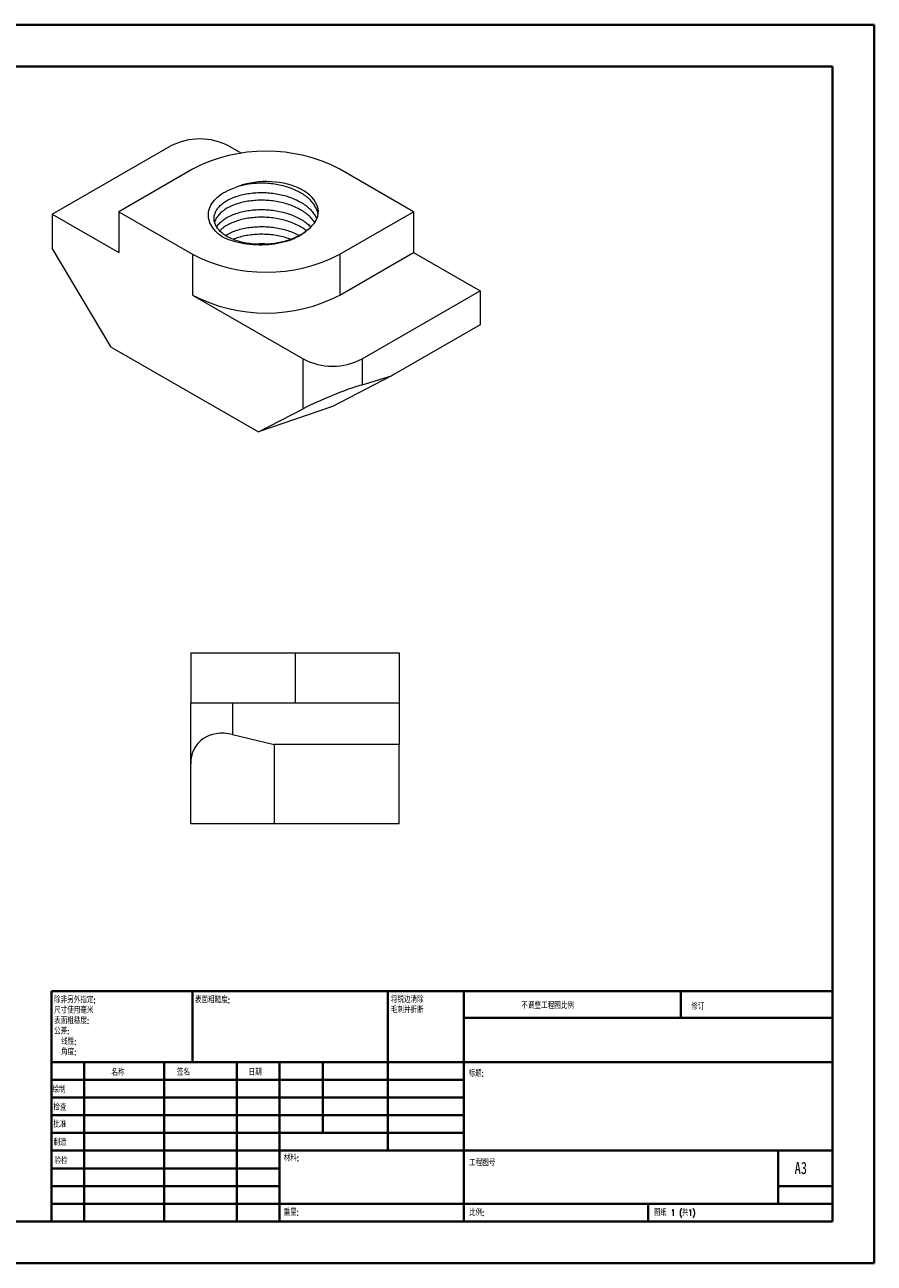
# Model space of a CAD drawing. Header units: millimetres. Extents: x 0 to 420, y 0 to 297.
# Tile 2 of 2: x 216 to 420, y 0 to 297. Entities that reach past the tile are written whole.
import ezdxf

# ---------------------------------------------------------------- set-up
doc = ezdxf.new("R2010")
doc.units = ezdxf.units.MM
doc.styles.add('SLDTEXTSTYLE0', font='TXT', dxfattribs={"width": 0.75, "bigfont": 'bigfont'})
doc.styles.add('SLDTEXTSTYLE1', font='TXT', dxfattribs={"width": 0.75})
doc.styles.add('SLDTEXTSTYLE2', font='TXT', dxfattribs={"width": 0.694444, "bigfont": 'bigfont'})

# ---------------------------------------------------------------- blocks, each defined once
blk = doc.blocks.new('SW_NOTE_0')
at = {"color": 0, "linetype": 'Continuous', "lineweight": 0, "char_height": 1.5, "attachment_point": 1, "style": 'SLDTEXTSTYLE0'}
for s, insert in [('\\M+18FAB锐边\\M+190B4\\M+18F9C', (0, 1.93)), ('\\M+196D1\\M+18E68\\M+19BF3\\M+190DC\\M+19266', (0, -0.57))]:
    blk.add_mtext(s, dxfattribs=dict(at, insert=insert))
blk = doc.blocks.new('SW_NOTE_1')
at = {"color": 0, "linetype": 'Continuous', "lineweight": 0, "char_height": 1.5, "attachment_point": 1, "style": 'SLDTEXTSTYLE0'}
for s, insert in [('\\M+18F9C\\M+194F1另\\M+18A4F\\M+18E77\\M+192E8:', (0, 1.93)), ('\\M+18EDA\\M+190A1\\M+18E67\\M+19770\\M+19F7C\\M+195C4', (0, -0.57)), ('\\M+1955C\\M+196CA\\M+19165糙\\M+19378:', (0, -3.07)), ('\\M+18CF6\\M+18DB7:', (0, -5.57)), ('线\\M+190AB:', (1.69, -8.07)), ('\\M+18A70\\M+19378:', (1.69, -10.57))]:
    blk.add_mtext(s, dxfattribs=dict(at, insert=insert))

msp = doc.modelspace()

# ---------------------------------------------------------------- linework, layer by layer
at = {"color": 7, "linetype": 'Continuous', "lineweight": 40}
for p, q in [((0.08, 297.21), (420.08, 297.21)), ((420.08, 0.21), (420.08, 297.21)), ((25.08, 287.21), (410.08, 287.21)), ((410.08, 287.21), (410.08, 10.21)), ((222.88, 65.46), (410.08, 65.46)), ((222.88, 65.46), (222.88, 10.21)), ((256.68, 48.46), (256.68, 65.46)), ((303.48, 65.46), (303.48, 27.21)), ((321.68, 65.46), (321.68, 10.21)), ((373.68, 59.09), (373.68, 65.46)), ((410.08, 59.09), (321.68, 59.09)), ((410.08, 48.46), (222.88, 48.46)), ((230.68, 48.46), (230.68, 10.21)), ((249.87, 48.46), (249.87, 10.21)), ((267.28, 48.46), (267.28, 10.21)), ((277.48, 10.21), (277.48, 48.46)), ((287.88, 31.46), (287.88, 48.46)), ((321.68, 44.21), (222.88, 44.21)), ((321.68, 39.96), (222.88, 39.96)), ((321.68, 35.71), (222.88, 35.71)), ((321.68, 31.46), (222.88, 31.46)), ((277.48, 27.21), (222.88, 27.21)), ((277.48, 27.21), (410.08, 27.21)), ((397.08, 14.46), (397.08, 27.21)), ((277.48, 22.96), (222.88, 22.96)), ((277.48, 18.71), (222.88, 18.71)), ((410.08, 18.71), (397.08, 18.71)), ((222.88, 14.46), (410.08, 14.46)), ((365.88, 10.21), (365.88, 14.46)), ((25.08, 10.21), (410.08, 10.21)), ((0.08, 0.21), (420.08, 0.21))]:
    msp.add_line(p, q, dxfattribs=at)
at = {"color": 7, "linetype": 'Continuous', "lineweight": 15}
for p, q in [((223.05, 251.77), (251.34, 268.1)), ((265.48, 268.1), (268.41, 266.41)), ((256.64, 262.59), (238.96, 252.39)), ((309.67, 252.39), (291.99, 262.59)), ((223.05, 251.77), (223.05, 243.61)), ((223.05, 251.77), (238.96, 242.59)), ((238.96, 252.39), (238.96, 242.59)), ((238.96, 252.39), (256.64, 242.18)), ((291.99, 242.18), (309.67, 252.39)), ((309.67, 252.39), (309.67, 242.59)), ((237.19, 219.93), (223.05, 243.61)), ((256.64, 242.18), (256.64, 232.38)), ((291.99, 232.38), (309.67, 242.59)), ((291.99, 242.18), (291.99, 232.38)), ((309.67, 242.59), (325.58, 233.4)), ((256.64, 232.38), (283.16, 217.08)), ((297.3, 217.08), (325.58, 233.4)), ((325.58, 233.4), (325.58, 225.24)), ((325.58, 225.24), (304.37, 212.99)), ((237.19, 219.93), (272.46, 199.57)), ((283.16, 205.13), (283.16, 217.08)), ((297.3, 217.08), (297.3, 210.9)), ((304.37, 212.99), (290.23, 205.64)), ((297.3, 210.9), (304.37, 212.99)), ((290.23, 205.64), (272.46, 199.57)), ((272.46, 199.57), (283.16, 205.13)), ((256.23, 146.58), (281.23, 146.58)), ((256.23, 146.58), (256.23, 134.58)), ((281.23, 146.58), (281.23, 134.58)), ((281.23, 146.58), (306.23, 146.58)), ((306.23, 146.58), (306.23, 134.58)), ((256.23, 119.94), (256.23, 134.58)), ((256.23, 134.58), (266.23, 134.58)), ((266.23, 134.58), (266.23, 127.01)), ((266.23, 134.58), (306.23, 134.58)), ((306.23, 134.58), (306.23, 124.58)), ((266.23, 127.01), (276.23, 124.58)), ((306.23, 124.58), (276.23, 124.58)), ((276.23, 124.58), (276.23, 105.58)), ((306.23, 105.58), (306.23, 124.58)), ((256.23, 105.58), (256.23, 119.94)), ((276.23, 105.58), (256.23, 105.58)), ((306.23, 105.58), (276.23, 105.58))]:
    msp.add_line(p, q, dxfattribs=at)
at = {"color": 7, "linetype": 'Continuous', "lineweight": 15, "flags": 128}
msp.add_lwpolyline([(284.4, 248.12), (284.96, 248.61), (285.46, 249.12), (285.88, 249.65), (286.23, 250.2), (286.49, 250.76), (286.68, 251.33), (286.79, 251.92), (286.82, 252.5), (286.76, 253.08), (286.62, 253.66), (286.4, 254.23), (286.1, 254.79), (285.73, 255.34), (285.28, 255.86), (284.75, 256.36), (284.16, 256.83), (283.51, 257.28), (282.79, 257.69), (282.02, 258.07), (281.2, 258.41), (280.33, 258.71), (279.42, 258.97), (278.48, 259.19), (277.51, 259.36), (276.53, 259.49), (275.52, 259.57), (274.51, 259.6), (273.5, 259.59), (272.49, 259.53), (271.5, 259.42), (270.52, 259.26), (269.57, 259.06), (268.65, 258.82), (267.77, 258.53), (266.93, 258.21)], dxfattribs=at)
at = {"color": 7, "linetype": 'Continuous', "lineweight": 15}
for centre, radius, start, end in [((258.41, 254.49), 15.34, 62.546, 117.454), ((274.32, 228.54), 38.37, 62.5683, 117.4317), ((274.32, 276.24), 38.37, 242.5683, 297.4317), ((274.32, 266.44), 38.37, 242.5683, 297.4317), ((290.23, 230.69), 15.34, 242.546, 297.454)]:
    msp.add_arc(centre, radius, start, end, dxfattribs=at)
for centre, major_axis, ratio, start_param, end_param in [((290.23, 207.22), (9.99, 4.12), 0.095563, 0.746, 2.316796), ((266.23, 117.51), (8.13, -7.51), 0.775643, 2.192774, 3.76357)]:
    msp.add_ellipse(centre, major_axis=major_axis, ratio=ratio, start_param=start_param, end_param=end_param, dxfattribs=at)
for points, knots in [([(286.73, 251.77), (286.73, 251.84), (286.69, 252.24), (286.42, 252.99), (285.9, 253.98), (285.17, 254.92), (284.25, 255.79), (283.18, 256.58), (281.96, 257.28), (280.6, 257.89), (279.11, 258.41), (277.55, 258.8), (275.94, 259.07), (274.34, 259.21), (272.75, 259.23), (271.2, 259.14), (269.69, 258.94), (268.24, 258.64), (267.36, 258.35), (266.93, 258.21)], [0, 0, 0, 0, 0.011524, 0.074069, 0.137167, 0.200265, 0.26281, 0.32428, 0.38575, 0.448296, 0.511394, 0.574491, 0.637037, 0.698507, 0.757728, 0.817966, 0.878753, 0.939596, 1, 1, 1, 1]), ([(263.8, 246.32), (263.16, 246.76), (262.61, 247.23), (261.69, 248.23), (261.31, 248.77), (260.76, 249.86), (260.58, 250.42), (260.43, 251.56), (260.46, 252.14), (260.72, 253.26), (260.97, 253.82), (261.67, 254.89), (262.11, 255.4), (263.2, 256.34), (263.85, 256.79), (265.27, 257.57), (266.06, 257.92), (266.93, 258.21)], [0, 0, 0, 0, 0.125, 0.125, 0.25, 0.25, 0.375, 0.375, 0.5, 0.5, 0.625, 0.625, 0.75, 0.75, 0.875, 0.875, 1, 1, 1, 1]), ([(284.4, 248.12), (284, 247.8), (283.26, 247.21), (281.96, 246.48), (280.6, 245.86), (279.11, 245.35), (277.55, 244.96), (275.94, 244.69), (274.32, 244.54), (272.69, 244.52), (271.09, 244.62), (269.52, 244.84), (268.04, 245.17), (266.67, 245.62), (265.45, 246.15), (264.38, 246.78), (263.47, 247.48), (262.73, 248.25), (262.2, 249.06), (261.89, 249.91), (261.78, 250.76), (261.89, 251.62), (262.2, 252.46), (262.73, 253.27), (263.47, 254.04), (264.38, 254.74), (265.45, 255.37), (266.67, 255.9), (268.04, 256.35), (269.52, 256.68), (271.09, 256.9), (272.69, 257), (274.32, 256.98), (275.94, 256.83), (277.55, 256.57), (279.11, 256.17), (280.6, 255.66), (281.96, 255.05), (283.18, 254.35), (284.25, 253.56), (285.17, 252.69), (285.88, 251.74), (286.3, 251.06), (286.41, 250.7), (286.42, 250.67)], [0, 0, 0, 0, 0.02827, 0.052163, 0.076475, 0.101001, 0.125528, 0.149839, 0.173733, 0.197626, 0.221938, 0.246464, 0.27099, 0.295302, 0.319196, 0.343089, 0.367401, 0.391927, 0.416453, 0.440765, 0.464658, 0.488552, 0.512864, 0.53739, 0.561916, 0.586228, 0.610121, 0.634015, 0.658326, 0.682853, 0.707379, 0.73169, 0.755584, 0.779478, 0.803789, 0.828315, 0.852842, 0.877153, 0.901047, 0.92494, 0.949252, 0.973778, 0.998305, 1, 1, 1, 1]), ([(285.93, 249.77), (285.91, 249.81), (285.71, 250.18), (285.15, 250.84), (284.26, 251.71), (283.18, 252.5), (281.96, 253.2), (280.6, 253.81), (279.11, 254.32), (277.55, 254.72), (275.94, 254.99), (274.32, 255.13), (272.69, 255.15), (271.09, 255.05), (269.52, 254.83), (268.04, 254.5), (266.67, 254.06), (265.45, 253.52), (264.38, 252.89), (263.47, 252.19), (262.74, 251.43), (262.21, 250.64), (262.03, 250.09), (261.95, 249.84)], [0, 0, 0, 0, 0.00588, 0.05636, 0.106398, 0.155575, 0.204753, 0.254791, 0.30527, 0.35575, 0.405788, 0.454965, 0.504143, 0.554181, 0.60466, 0.65514, 0.705178, 0.754355, 0.803533, 0.853571, 0.90405, 0.95453, 1, 1, 1, 1]), ([(262.47, 248.72), (262.56, 248.88), (262.82, 249.31), (263.47, 249.96), (264.38, 250.66), (265.45, 251.28), (266.67, 251.82), (268.04, 252.26), (269.52, 252.6), (271.09, 252.82), (272.69, 252.91), (274.32, 252.89), (275.94, 252.75), (277.55, 252.48), (279.11, 252.09), (280.6, 251.58), (281.96, 250.96), (283.18, 250.26), (284.22, 249.51), (284.76, 248.96), (285.02, 248.7)], [0, 0, 0, 0, 0.033036, 0.091038, 0.148533, 0.205039, 0.261545, 0.31904, 0.377042, 0.435044, 0.492539, 0.549045, 0.605551, 0.663046, 0.721048, 0.779051, 0.836545, 0.893051, 0.949557, 1, 1, 1, 1]), ([(283.97, 247.8), (283.71, 248.01), (283.1, 248.47), (281.96, 249.11), (280.6, 249.73), (279.11, 250.24), (277.55, 250.63), (275.94, 250.9), (274.32, 251.05), (272.69, 251.07), (271.09, 250.97), (269.52, 250.75), (268.04, 250.42), (266.68, 249.97), (265.45, 249.44), (264.39, 248.81), (263.63, 248.26), (263.3, 247.9), (263.21, 247.8)], [0, 0, 0, 0, 0.049942, 0.114986, 0.181169, 0.247935, 0.314702, 0.380884, 0.445928, 0.510973, 0.577155, 0.643922, 0.710688, 0.776871, 0.841915, 0.906959, 0.973142, 1, 1, 1, 1]), ([(284.4, 248.12), (283.9, 247.63), (283.3, 247.17), (281.94, 246.34), (281.17, 245.97), (278.71, 245.03), (276.81, 244.62), (273.88, 244.39), (272.88, 244.37), (270.92, 244.46), (269.95, 244.56), (268.04, 244.88), (267.13, 245.09), (265.39, 245.63), (264.57, 245.95), (263.8, 246.32)], [0, 0, 0, 0, 0.125, 0.125, 0.25, 0.25, 0.5, 0.5, 0.625, 0.625, 0.75, 0.75, 0.875, 0.875, 1, 1, 1, 1]), ([(264.6, 246.68), (264.89, 246.85), (265.51, 247.24), (266.68, 247.74), (268.04, 248.18), (269.52, 248.52), (271.09, 248.73), (272.69, 248.83), (274.32, 248.81), (275.94, 248.67), (277.55, 248.4), (279.12, 248.01), (280.59, 247.49), (281.65, 247.04), (282.16, 246.74), (282.27, 246.68)], [0, 0, 0, 0, 0.067264, 0.14879, 0.231743, 0.315428, 0.399113, 0.482066, 0.563592, 0.645118, 0.728071, 0.811756, 0.895441, 0.978394, 1, 1, 1, 1]), ([(280.22, 245.75), (279.85, 245.89), (278.99, 246.2), (277.55, 246.55), (275.94, 246.82), (274.32, 246.96), (272.69, 246.98), (271.09, 246.89), (269.52, 246.67), (268.04, 246.33), (267, 246.02), (266.51, 245.79), (266.42, 245.75)], [0, 0, 0, 0, 0.0845829, 0.1970649, 0.3085626, 0.4181429, 0.5277231, 0.6392208, 0.7517028, 0.8641848, 0.9756826, 1, 1, 1, 1]), ([(271.18, 244.64), (271.68, 244.67), (272.72, 244.75), (274.05, 244.74), (274.86, 244.66), (275.13, 244.64)], [0, 0, 0, 0, 0.3918939, 0.7959929, 1, 1, 1, 1])]:
    msp.add_open_spline(points, degree=3, knots=knots, dxfattribs=at)

# ---------------------------------------------------------------- block references
at = {"color": 7, "linetype": 'Continuous', "lineweight": 0}
for name, p in [('SW_NOTE_1', (223.47, 62.2)), ('SW_NOTE_0', (304.19, 62.28))]:
    msp.add_blockref(name, p, dxfattribs=at)

# ---------------------------------------------------------------- texts
at = {"color": 7, "linetype": 'Continuous', "lineweight": 0, "attachment_point": 1}
for s, insert, char_height, style in [('\\M+1955C\\M+196CA\\M+19165糙\\M+19378:', (257.25, 64.13), 1.5, 'SLDTEXTSTYLE0'), ('\\M+19573调\\M+190AE\\M+18D48\\M+192F6图\\M+194E4\\M+197E1', (335.49, 62.75), 1.5, 'SLDTEXTSTYLE0'), ('\\M+18F43订', (376.21, 62.55), 1.5, 'SLDTEXTSTYLE0'), ('\\M+196BC\\M+18FCC', (237.2, 46.72), 1.5, 'SLDTEXTSTYLE0'), ('签\\M+196BC', (252.91, 46.78), 1.5, 'SLDTEXTSTYLE0'), ('\\M+193FA\\M+18AFA', (270.09, 46.79), 1.5, 'SLDTEXTSTYLE0'), ('标题:', (322.84, 46.49), 1.5, 'SLDTEXTSTYLE0'), ('绘\\M+190A7', (223.09, 42.64), 1.5, 'SLDTEXTSTYLE0'), ('检查', (223.29, 38.37), 1.5, 'SLDTEXTSTYLE0'), ('\\M+194E1\\M+18F79', (223.28, 34.28), 1.5, 'SLDTEXTSTYLE0'), ('\\M+190A7\\M+191A2', (223.33, 29.95), 1.5, 'SLDTEXTSTYLE0'), ('验检', (223.55, 25.56), 1.5, 'SLDTEXTSTYLE0'), ('\\M+18DDE\\M+197BF:', (278.52, 26.2), 1.5, 'SLDTEXTSTYLE0'), ('\\M+18D48\\M+192F6图\\M+18D86', (322.95, 25.08), 1.5, 'SLDTEXTSTYLE0'), ('A3', (401, 24.52), 2.91, 'SLDTEXTSTYLE1'), ('\\M+18F64\\M+197CA:', (278.5, 13.16), 1.4986, 'SLDTEXTSTYLE0'), ('\\M+194E4\\M+197E1:', (322.95, 13.11), 1.5, 'SLDTEXTSTYLE0'), ('图纸 1 (\\M+18BA41)', (367.36, 13.11), 1.5, 'SLDTEXTSTYLE2')]:
    msp.add_mtext(s, dxfattribs=dict(at, insert=insert, char_height=char_height, style=style))

doc.saveas('drawing.dxf')
